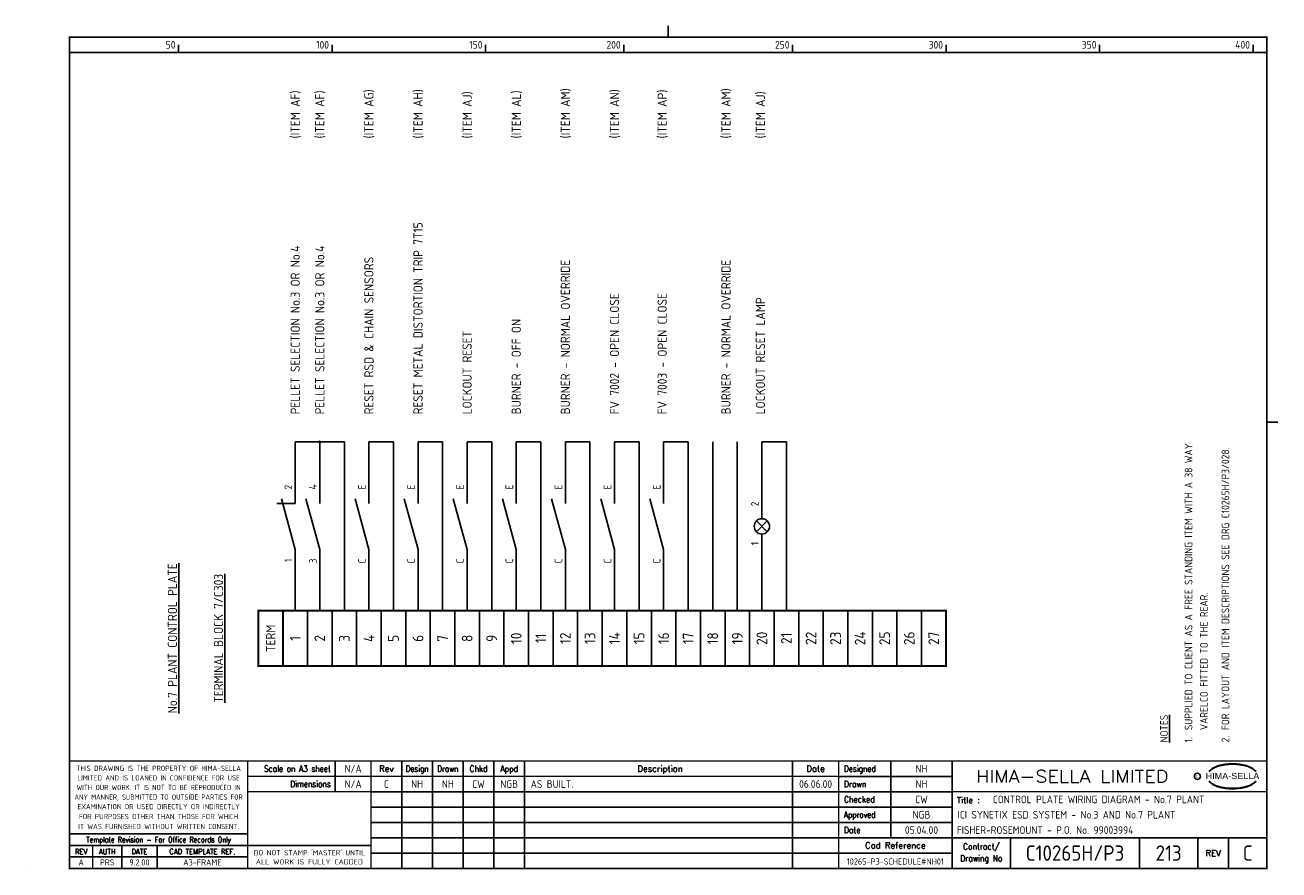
# Model space of a CAD drawing. Extents: x 0 to 408, y 0 to 275.
import ezdxf
from ezdxf.enums import TextEntityAlignment as Align

# ---------------------------------------------------------------- set-up
doc = ezdxf.new("R2010")
doc.units = 0
doc.header["$LTSCALE"] = 0.25
doc.header["$MEASUREMENT"] = 0
doc.layers.get('0').update_dxf_attribs({"color": 41, "linetype": 'CONTINUOUS'})
for name, color, linetype in [('00-DRG_FRAME', 12, 'CONTINUOUS'), ('212', 7, 'CONTINUOUS'), ('212-TEXT', 2, 'CONTINUOUS')]:
    doc.layers.add(name, color=color, linetype=linetype)
doc.styles.add('ARIAL', font='ARIAL.TTF', dxfattribs={"height": 2.5})
doc.styles.add('ISO', font='iso.shx', dxfattribs={"height": 2.5})
doc.styles.add('ROMAND', font='ROMAND')

# ---------------------------------------------------------------- blocks, each defined once
blk = doc.blocks.new('A3-CONTRACT')
at = {"style": 'ISO'}
for tag, height, p in [('SCALE', 2.5, (106.86, 31.75)), ('DIMS', 2.5, (106.86, 26.75)), ('CAD-REF', 2.5, (282, 1.75)), ('CONTRACT', 5, (342, 3))]:
    blk.add_attdef(tag, text='', height=height, dxfattribs=at).set_placement(p, align=Align.CENTER)
for tag, p in [('TITLE_2', (303.75, 16.75)), ('TITLE_3', (303.5, 11.75))]:
    blk.add_attdef(tag, p, '', height=2.5, dxfattribs=at)
blk = doc.blocks.new('A3-REVA')
at = {"style": 'ISO'}
for tag, p in [('DESIGNED', (292, 31.75)), ('A', (117.7, 26.75)), ('DES', (127.7, 26.75)), ('DRN', (137.7, 26.75)), ('CHKD', (147.7, 26.75)), ('APPD', (157.7, 26.75)), ('DATE', (258, 26.75)), ('DRAWN', (292, 26.75)), ('CHECKED', (292, 21.75)), ('APPD', (292, 16.75)), ('DATE', (292, 11.75))]:
    blk.add_attdef(tag, text='', height=2.5, dxfattribs=at).set_placement(p, align=Align.CENTER)
blk.add_attdef('DESCRIPTION', (164.7, 26.75), '', height=2.5, dxfattribs=at)
blk = doc.blocks.new('A3-TITLE')
at = {"style": 'ISO'}
blk.add_attdef('TITLE_1', (318.75, 21.75), '', height=2.5, dxfattribs=at)
for tag, p in [('DRGNO', (372.5, 3)), ('REV.', (398.25, 3))]:
    blk.add_attdef(tag, text='', height=5, dxfattribs=at).set_placement(p, align=Align.CENTER)

msp = doc.modelspace()

# ---------------------------------------------------------------- linework, layer by layer
at = {"layer": '00-DRG_FRAME'}
for p, q in [((50, 266.5), (50, 269)), ((100, 266.5), (100, 269)), ((150, 266.5), (150, 269)), ((195, 266.5), (195, 269)), ((250, 266.5), (250, 269)), ((300, 266.5), (300, 269)), ((350, 266.5), (350, 269)), ((400, 266.5), (400, 269)), ((101.01, 35.5), (101.01, 25.5)), ((122.7, 35.5), (122.7, 0.5)), ((132.7, 0.5), (132.7, 35.5)), ((142.7, 0.5), (142.7, 35.5)), ((152.7, 35.5), (152.7, 0.5)), ((162.7, 35.5), (162.7, 0.5)), ((250, 35.5), (250, 0.5)), ((282, 35.5), (282, 10.5)), ((265, 30.5), (302, 30.5)), ((302, 25.5), (112.7, 25.5)), ((112.7, 20.5), (302, 20.5)), ((302, 15.5), (112.7, 15.5)), ((112.7, 10.5), (265, 10.5)), ((321, 10.5), (321, 0.5)), ((363, 10.5), (363, 0.5)), ((382, 0.5), (382, 10.5)), ((392, 10.5), (392, 0.5)), ((72.5, 4.25), (14.5, 4.25)), ((302, 5.5), (112.7, 5.5)), ((0, 0), (0, 0.03))]:
    msp.add_line(p, q, dxfattribs=at)
at = {"layer": '00-DRG_FRAME', "const_width": 0.5}
for points in [[(209.5, 271.5), (209.5, 275.18)], [(209.5, 271.5), (209.5, 275.18)], [(14.5, 266.5), (404.5, 266.5)], [(404.5, 146), (408.18, 146)], [(404.5, 35.5), (14.5, 35.5)], [(72.5, 0.5), (72.5, 35.5)], [(112.7, 0.5), (112.7, 35.5)], [(265, 35.5), (265, 0.5)], [(302, 0.5), (302, 35.5)], [(265, 30.5), (72.5, 30.5)], [(112.7, 25.5), (72.5, 25.5)], [(404.5, 25.5), (302, 25.5)], [(14.5, 11.75), (72.5, 11.75)], [(14.5, 8), (72.5, 8)], [(22, 0.5), (22, 8)], [(31.5, 0.5), (31.5, 8)], [(43, 0.5), (43, 8)], [(112.7, 8), (72.5, 8)], [(265, 10.5), (404.5, 10.5)]]:
    msp.add_lwpolyline(points, dxfattribs=at)
msp.add_lwpolyline([(14.5, 0.5), (404.5, 0.5), (404.5, 271.5), (14.5, 271.5)], close=True, dxfattribs=at)
at = {"layer": '00-DRG_FRAME', "color": 3}
msp.add_circle((381.88, 30.5), 1, dxfattribs=at)
for centre, radius, start, end in [((390.6, 26.83), 7.24, 106.0532, 133.5024), ((390.11, 28.1), 5.98, 122.244, 131.6154), ((389.75, 28.78), 5.21, 111.8206, 122.8668), ((391.78, 24.7), 9.76, 107.5931, 113.9452), ((393.1, 18.5), 15.94, 89.2698, 106.3911), ((392.1, 23.52), 10.99, 96.0146, 107.3203), ((393.29, 16.31), 18.28, 92.8917, 97.3734), ((393.24, 18.86), 15.73, 89.7805, 93.1738), ((393.36, 18.86), 15.73, 86.8262, 90.2195), ((393.51, 18.5), 15.94, 73.6089, 90.7302), ((393.31, 16.31), 18.28, 82.6266, 87.1083), ((394.51, 23.52), 10.99, 72.6797, 83.9854), ((394.83, 24.7), 9.76, 66.0548, 72.4069), ((396, 26.83), 7.24, 46.4976, 73.9468), ((396.85, 28.78), 5.21, 57.1332, 68.1794), ((396.49, 28.1), 5.98, 48.3846, 57.756), ((390.88, 27.01), 7.3, 130.419, 136.057), ((390.6, 34.23), 7.24, 226.4976, 253.9468), ((390.88, 34.04), 7.3, 223.943, 229.581), ((396, 34.23), 7.24, 286.0532, 313.5024), ((395.73, 27.01), 7.3, 43.943, 49.581), ((395.73, 34.04), 7.3, 310.419, 316.057), ((390.11, 32.96), 5.98, 228.3846, 237.756), ((389.75, 32.28), 5.21, 237.1332, 248.1794), ((391.78, 36.36), 9.76, 246.0548, 252.4069), ((393.1, 42.56), 15.94, 253.6089, 270.7302), ((392.1, 37.54), 10.99, 252.6797, 263.9854), ((393.29, 44.75), 18.28, 262.6266, 267.1083), ((393.24, 42.19), 15.73, 266.8262, 270.2195), ((393.51, 42.56), 15.94, 269.2698, 286.3911), ((393.36, 42.19), 15.73, 269.7805, 273.1738), ((393.31, 44.75), 18.28, 272.8917, 277.3734), ((394.51, 37.54), 10.99, 276.0146, 287.3203), ((394.83, 36.36), 9.76, 287.5931, 293.9452), ((396.85, 32.28), 5.21, 291.8206, 302.8668), ((396.49, 32.96), 5.98, 302.244, 311.6154)]:
    msp.add_arc(centre, radius, start, end, dxfattribs=at)
at = {"layer": '212'}
for p, q in [((88, 139.51), (104, 139.51)), ((88, 119.51), (88, 139.51)), ((96, 119.51), (96, 139.51)), ((104, 139.51), (104, 84.51)), ((112, 119.51), (112, 139.51)), ((112, 139.51), (120, 139.51)), ((120, 139.51), (120, 84.51)), ((128, 119.51), (128, 139.51)), ((128, 139.51), (136, 139.51)), ((136, 139.51), (136, 84.51)), ((144, 119.51), (144, 139.51)), ((144, 139.51), (152, 139.51)), ((152, 139.51), (152, 84.51)), ((160, 119.51), (160, 139.51)), ((160, 139.51), (168, 139.51)), ((168, 139.51), (168, 84.51)), ((176, 119.51), (176, 139.51)), ((176, 139.51), (184, 139.51)), ((184, 139.51), (184, 84.51)), ((192, 119.51), (192, 139.51)), ((192, 139.51), (200, 139.51)), ((200, 139.51), (200, 84.51)), ((208, 139.51), (216, 139.51)), ((208, 119.51), (208, 139.51)), ((216, 139.51), (216, 84.51)), ((224, 139.51), (224, 84.51)), ((232, 139.51), (232, 84.51)), ((240, 139.51), (248, 139.51)), ((240, 139.51), (240, 114.51)), ((248, 139.51), (248, 84.51)), ((88, 119.51), (82, 119.51)), ((88, 104.51), (83.5, 121.01)), ((96, 104.51), (91.5, 121.01)), ((112, 104.51), (107.5, 121.01)), ((128, 104.51), (123.5, 121.01)), ((144, 104.51), (139.5, 121.01)), ((160, 104.51), (155.5, 121.01)), ((176, 104.51), (171.5, 121.01)), ((192, 104.51), (187.5, 121.01)), ((208, 104.51), (203.5, 121.01)), ((238.23, 110.24), (241.77, 113.78)), ((238.23, 113.78), (241.77, 110.24)), ((240, 109.51), (240, 84.51)), ((88, 104.51), (88, 84.51)), ((96, 104.51), (96, 84.51)), ((112, 104.51), (112, 84.51)), ((128, 104.51), (128, 84.51)), ((144, 104.51), (144, 84.51)), ((160, 104.51), (160, 84.51)), ((176, 104.51), (176, 84.51)), ((192, 104.51), (192, 84.51)), ((208, 104.51), (208, 84.51)), ((76, 66.51), (76, 84.51)), ((84, 84.51), (84, 66.51)), ((92, 66.51), (92, 84.51)), ((100, 66.51), (100, 84.51)), ((108, 66.51), (108, 84.51)), ((116, 66.51), (116, 84.51)), ((124, 66.51), (124, 84.51)), ((132, 66.51), (132, 84.51)), ((140, 66.51), (140, 84.51)), ((148, 66.51), (148, 84.51)), ((156, 66.51), (156, 84.51)), ((164, 66.51), (164, 84.51)), ((172, 66.51), (172, 84.51)), ((180, 66.51), (180, 84.51)), ((188, 66.51), (188, 84.51)), ((196, 66.51), (196, 84.51)), ((204, 66.51), (204, 84.51)), ((212, 66.51), (212, 84.51)), ((220, 66.51), (220, 84.51)), ((228, 66.51), (228, 84.51)), ((236, 66.51), (236, 84.51)), ((244, 66.51), (244, 84.51)), ((252, 66.51), (252, 84.51)), ((260, 66.51), (260, 84.51)), ((268, 66.51), (268, 84.51)), ((276, 66.51), (276, 84.51)), ((284, 66.51), (284, 84.51)), ((292, 66.51), (292, 84.51))]:
    msp.add_line(p, q, dxfattribs=at)
at = {"layer": '212', "const_width": 0.5}
msp.add_lwpolyline([(95.75, 139.51, 1), (96.25, 139.51, 1)], format="xyb", close=True, dxfattribs=at)
at = {"layer": '212', "const_width": 0.6}
for points in [[(76, 84.51), (76, 66.51), (300, 66.51), (300, 84.51), (76, 84.51)], [(84, 66.51), (84, 84.51)]]:
    msp.add_lwpolyline(points, dxfattribs=at)
at = {"layer": '212'}
msp.add_circle((240, 112.01), 2.5, dxfattribs=at)

# ---------------------------------------------------------------- block references
ref = msp.add_blockref('A3-CONTRACT', (0, 0))
ref.add_attrib('SCALE', 'N/A', dxfattribs={"height": 2.5, "style": 'ISO'}).set_placement((106.86, 31.75), align=Align.CENTER)
ref.add_attrib('DIMS', 'N/A', dxfattribs={"height": 2.5, "style": 'ISO'}).set_placement((106.86, 26.75), align=Align.CENTER)
ref.add_attrib('CAD-REF', '10265-P3-SCHEDULE#NH01', dxfattribs={"height": 2, "style": 'ISO'}).set_placement((283.48, 1.75), align=Align.CENTER)
ref.add_attrib('TITLE_2', 'ICI SYNETIX ESD SYSTEM - No.3 AND No.7 PLANT', (303.75, 16.75), dxfattribs={"height": 2.5, "style": 'ISO'})
ref.add_attrib('TITLE_3', 'FISHER-ROSEMOUNT - P.O. No. 99003994', (303.5, 11.75), dxfattribs={"height": 2.5, "style": 'ISO'})
ref.add_attrib('CONTRACT', 'C10265H/P3', dxfattribs={"height": 5, "style": 'ISO'}).set_placement((342, 3), align=Align.CENTER)
at = {"layer": '212-TEXT'}
ref = msp.add_blockref('A3-REVA', (0, 0), dxfattribs=at)
ref.add_attrib('DESIGNED', 'NH', dxfattribs={"layer": '0', "height": 2.5, "style": 'ISO'}).set_placement((292, 31.75), align=Align.CENTER)
ref.add_attrib('DRAWN', 'NH', dxfattribs={"layer": '0', "height": 2.5, "style": 'ISO'}).set_placement((292, 26.75), align=Align.CENTER)
ref.add_attrib('CHECKED', 'CW', dxfattribs={"layer": '0', "height": 2.5, "style": 'ISO'}).set_placement((292, 21.75), align=Align.CENTER)
ref.add_attrib('APPD', 'NGB', dxfattribs={"layer": '0', "height": 2.5, "style": 'ISO'}).set_placement((292, 16.75), align=Align.CENTER)
ref.add_attrib('A', 'C', dxfattribs={"layer": '0', "height": 2.5, "style": 'ISO'}).set_placement((117.7, 26.75), align=Align.CENTER)
ref.add_attrib('DES', 'NH', dxfattribs={"layer": '0', "height": 2.5, "style": 'ISO'}).set_placement((127.7, 26.75), align=Align.CENTER)
ref.add_attrib('DRN', 'NH', dxfattribs={"layer": '0', "height": 2.5, "style": 'ISO'}).set_placement((137.7, 26.75), align=Align.CENTER)
ref.add_attrib('CHKD', 'CW', dxfattribs={"layer": '0', "height": 2.5, "style": 'ISO'}).set_placement((147.7, 26.75), align=Align.CENTER)
ref.add_attrib('APPD', 'NGB', dxfattribs={"layer": '0', "height": 2.5, "style": 'ISO'}).set_placement((157.7, 26.75), align=Align.CENTER)
ref.add_attrib('DESCRIPTION', 'AS BUILT.', (164.7, 26.75), dxfattribs={"layer": '0', "height": 2.5, "style": 'ISO'})
ref.add_attrib('DATE', '06.06.00', dxfattribs={"layer": '0', "height": 2.5, "style": 'ISO'}).set_placement((257.5, 26.75), align=Align.CENTER)
ref.add_attrib('DATE', '05.04.00', dxfattribs={"layer": '0', "height": 2.5, "style": 'ISO'}).set_placement((292, 11.75), align=Align.CENTER)
ref = msp.add_blockref('A3-TITLE', (0, 0), dxfattribs=at)
ref.add_attrib('TITLE_1', 'CONTROL PLATE WIRING DIAGRAM - No.7 PLANT', (315.25, 21.75), dxfattribs={"layer": '0', "height": 2.5, "style": 'ISO'})
ref.add_attrib('DRGNO', '213', dxfattribs={"layer": '0', "height": 5, "style": 'ISO'}).set_placement((372.5, 3), align=Align.CENTER)
ref.add_attrib('REV.', 'C', dxfattribs={"layer": '0', "height": 5, "style": 'ISO'}).set_placement((398.25, 3), align=Align.CENTER)

# ---------------------------------------------------------------- texts
at = {"layer": '00-DRG_FRAME', "style": 'ISO'}
for s, p in [('50', (49, 267.75)), ('100', (99, 267.75)), ('150', (149, 267.75)), ('200', (194, 267.75)), ('250', (249, 267.75)), ('300', (299, 267.75)), ('350', (349, 267.75)), ('400', (399, 267.75))]:
    msp.add_text(s, height=2.5, dxfattribs=at).set_placement(p, align=Align.RIGHT)
at = {"layer": '00-DRG_FRAME', "color": 3, "style": 'ISO'}
for s, width, p in [('THIS DRAWING IS THE PROPERTY OF HIMA-SELLA', 0.9, (43.5, 33.14)), ("DO NOT STAMP 'MASTER' UNTIL", 0.95, (92.6, 5.77))]:
    msp.add_text(s, height=1.7, dxfattribs=dict(at, width=width)).set_placement(p, align=Align.MIDDLE)
at = {"layer": '00-DRG_FRAME', "color": 4, "style": 'ROMAND', "width": 0.87}
for s, p in [('Scale on A3 sheet', (99.54, 32)), ('Dimensions', (99.54, 27.01))]:
    msp.add_text(s, height=2, dxfattribs=at).set_placement(p, align=Align.RIGHT)
at = {"layer": '00-DRG_FRAME', "color": 4, "style": 'ROMAND'}
for s, p in [('Rev', (117.7, 32)), ('Description', (206.85, 32)), ('Date', (257.5, 32))]:
    msp.add_text(s, height=2, dxfattribs=at).set_placement(p, align=Align.CENTER)
for s, width, p in [('Design', 0.85, (127.7, 32)), ('Drawn', 0.85, (137.7, 32)), ('Chkd', 0.9, (147.7, 32)), ('Appd', 0.9, (157.7, 32))]:
    msp.add_text(s, height=2, dxfattribs=dict(at, width=width)).set_placement(p, align=Align.CENTER)
for s, width, p in [('Designed', 0.87, (266.75, 32)), ('Drawn', 0.9, (266.75, 27)), ('Checked', 0.9, (266.75, 22)), ('Approved', 0.85, (266.75, 17)), ('Date', 0.9, (266.75, 12))]:
    msp.add_text(s, height=2, dxfattribs=dict(at, width=width)).set_placement(p)
at = {"layer": '00-DRG_FRAME', "style": 'ROMAND', "width": 1.15}
msp.add_text('HIMA-SELLA LIMITED', height=4, dxfattribs=at).set_placement((341.1, 30.5), align=Align.MIDDLE)
at = {"layer": '00-DRG_FRAME', "color": 3, "style": 'ISO'}
for s, width, p in [('LIMITED AND IS LOANED IN CONFIDENCE FOR USE', 0.9, (43.5, 30.02)), ('ANY MANNER, SUBMITTED TO OUTSIDE PARTIES FOR', 0.87, (43.5, 23.76)), ('WITH OUR WORK. IT IS NOT TO BE REPRODUCED IN', 0.87, (43.5, 26.89)), ('EXAMINATION OR USED DIRECTLY OR INDIRECTLY', 0.9, (43.5, 20.64)), ('FOR PURPOSES OTHER THAN THOSE FOR WHICH', 0.9, (43.5, 17.41)), ('IT WAS FURNISHED WITHOUT WRITTEN CONSENT.', 0.9, (43.5, 14.16))]:
    msp.add_text(s, height=1.7, dxfattribs=dict(at, width=width)).set_placement(p, align=Align.MIDDLE_CENTER)
at = {"layer": '00-DRG_FRAME', "color": 3, "style": 'ISO', "width": 0.9}
msp.add_text('C', height=1, dxfattribs=at).set_placement((381.84, 30), align=Align.CENTER)
at = {"layer": '00-DRG_FRAME', "style": 'ARIAL', "width": 1.05}
msp.add_text('HIMA-SELLA', height=2, dxfattribs=at).set_placement((393.3, 29.63), align=Align.CENTER)
at = {"layer": '00-DRG_FRAME', "color": 4, "style": 'ROMAND'}
msp.add_text('Title :', height=2, dxfattribs=at).set_placement((303.5, 21.75))
for s, height, width, p in [('Template Revision - For Office Records Only', 1.8, 0.85, (43.5, 9.62)), ('Contract/', 2, 0.9, (311.5, 7.5)), ('REV', 1.8, 0.9, (18.25, 6)), ('AUTH', 1.8, 0.9, (26.75, 6)), ('DATE', 1.8, 0.9, (37.25, 6)), ('CAD TEMPLATE REF.', 1.8, 0.9, (57.75, 6)), ('Drawing No', 2, 0.9, (311.5, 3.5))]:
    msp.add_text(s, height=height, dxfattribs=dict(at, width=width)).set_placement(p, align=Align.MIDDLE)
for s, p in [('Cad Reference', (283.5, 8)), ('REV', (387, 5.5))]:
    msp.add_text(s, height=2, dxfattribs=at).set_placement(p, align=Align.MIDDLE)
at = {"layer": '00-DRG_FRAME', "color": 41, "style": 'ISO'}
for s, p in [('A', (18.25, 1.45)), ('PRS', (26.75, 1.45)), ('9.2.00', (37.25, 1.45)), ('A3-FRAME', (57.75, 1.45))]:
    msp.add_text(s, height=2, dxfattribs=at).set_placement(p, align=Align.CENTER)
at = {"layer": '00-DRG_FRAME', "color": 3, "style": 'ISO'}
msp.add_text('ALL WORK IS FULLY CADDED', height=1.7, dxfattribs=at).set_placement((92.6, 2.64), align=Align.MIDDLE_CENTER)
at = {"layer": '212-TEXT', "style": 'ISO'}
for s, height, p in [('(ITEM AF)', 3, (88, 238.47)), ('(ITEM AF)', 3, (96, 238.47)), ('(ITEM AG)', 3, (112, 238.47)), ('(ITEM AH)', 3, (128, 238.47)), ('(ITEM AJ)', 3, (144, 238.47)), ('(ITEM AL)', 3, (160, 238.47)), ('(ITEM AM)', 3, (176, 238.47)), ('(ITEM AN)', 3, (192, 238.47)), ('(ITEM AP)', 3, (207.53, 238.47)), ('(ITEM AM)', 3, (228.31, 238.47)), ('(ITEM AJ)', 3, (239.53, 238.47)), ('RESET METAL DISTORTION TRIP 7T15', 3, (128, 148.51)), ('PELLET SELECTION No.3 OR No.4', 3, (88, 148.51)), ('PELLET SELECTION No.3 OR No.4', 3, (96, 148.51)), ('RESET RSD & CHAIN SENSORS', 3, (112, 148.51)), ('BURNER - NORMAL OVERRIDE', 3, (176, 148.51)), ('BURNER - NORMAL OVERRIDE', 3, (228.31, 148.51)), ('LOCKOUT RESET LAMP', 3, (239.53, 148.51)), ('FV 7002 - OPEN CLOSE', 3, (192, 148.51)), ('FV 7003 - OPEN CLOSE', 3, (207.53, 148.51)), ('LOCKOUT RESET', 3, (144, 148.51)), ('BURNER - OFF ON', 3, (160, 148.51)), ('FOR LAYOUT AND ITEM DESCRIPTIONS SEE DRG C10265H/P3/028.', 2.5, (391, 45.58)), ('SUPPLIED TO CLIENT AS A FREE STANDING ITEM WITH A 38 WAY', 2.5, (379, 45.58)), ('VARELCO FITTED TO THE REAR.', 2.5, (384, 45.58)), ('%%UNOTES', 2.5, (371, 41.58)), ('1.', 2.5, (379, 41.58)), ('2.', 2.5, (391, 41.58))]:
    msp.add_text(s, height=height, rotation=90, dxfattribs=at).set_placement(p, align=Align.MIDDLE_LEFT)
at = {"layer": '212-TEXT', "color": 3, "style": 'ISO'}
for s, p in [('2', (85.75, 124.01)), ('4', (93.75, 124.01)), ('E', (109.75, 124.01)), ('E', (125.75, 124.01)), ('E', (141.75, 124.01)), ('E', (157.75, 124.01)), ('E', (173.75, 124.01)), ('E', (189.75, 124.01)), ('E', (205.75, 124.01)), ('2', (237.75, 118.54))]:
    msp.add_text(s, height=2.5, rotation=90, dxfattribs=at).set_placement(p, align=Align.MIDDLE_LEFT)
for s, p in [('1', (237.75, 106.97)), ('1', (85.75, 101.51)), ('3', (93.75, 101.51)), ('C', (109.75, 101.51)), ('C', (125.75, 101.51)), ('C', (141.75, 101.51)), ('C', (157.75, 101.51)), ('C', (173.75, 101.51)), ('C', (189.75, 101.51)), ('C', (205.75, 101.51))]:
    msp.add_text(s, height=2.5, rotation=90, dxfattribs=at).set_placement(p, align=Align.MIDDLE_RIGHT)
at = {"layer": '212-TEXT', "style": 'ISO'}
for s, height, p in [('%%UNo.7 PLANT CONTROL PLATE', 3, (48, 75.51)), ('%%UTERMINAL BLOCK 7/C303', 3, (63, 75.51)), ('TERM', 3, (80, 75.51)), ('10', 3.5, (160, 75.51)), ('11', 3.5, (168, 75.51)), ('12', 3.5, (176, 75.51)), ('13', 3.5, (184, 75.51)), ('14', 3.5, (192, 75.51)), ('15', 3.5, (200, 75.51)), ('16', 3.5, (208, 75.51)), ('17', 3.5, (216, 75.51)), ('18', 3.5, (224, 75.51)), ('19', 3.5, (232, 75.51)), ('20', 3.5, (240, 75.51)), ('21', 3.5, (248, 75.51)), ('22', 3.5, (256, 75.51)), ('23', 3.5, (264, 75.51)), ('24', 3.5, (272, 75.51)), ('25', 3.5, (280, 75.51)), ('26', 3.5, (288, 75.51)), ('27', 3.5, (296, 75.51)), ('1', 3.5, (88, 75.51)), ('2', 3.5, (96, 75.51)), ('3', 3.5, (104, 75.51)), ('4', 3.5, (112, 75.51)), ('5', 3.5, (120, 75.51)), ('6', 3.5, (128, 75.51)), ('7', 3.5, (136, 75.51)), ('8', 3.5, (144, 75.51)), ('9', 3.5, (152, 75.51))]:
    msp.add_text(s, height=height, rotation=90, dxfattribs=at).set_placement(p, align=Align.MIDDLE)

doc.saveas('drawing.dxf')
